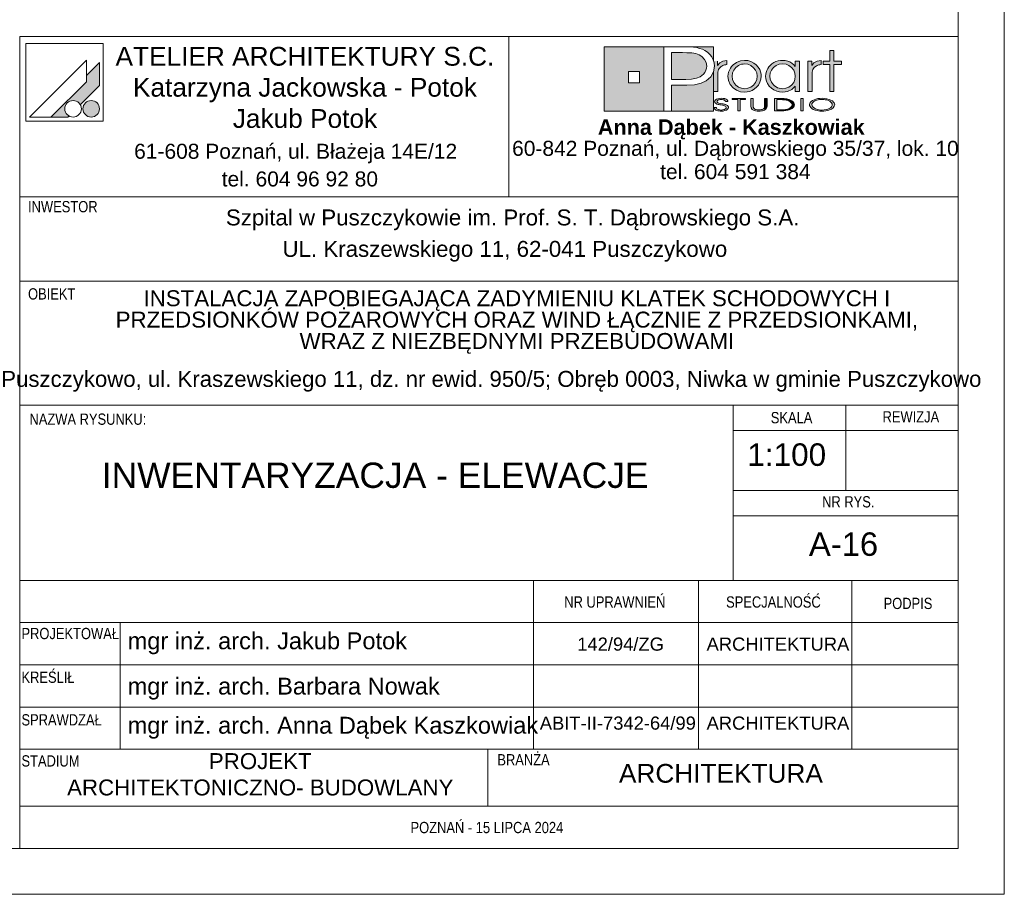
# Paper-space layout 'A-16 INWENTARYZACJA - ELEWACJE' of a CAD drawing. Header units: millimetres. Extents: x 0 to 1100, y 0 to 900.
# Tile 14 of 20: x 995 to 1100, y 0 to 93. Entities that reach past the tile are written whole.
import ezdxf

# ---------------------------------------------------------------- set-up
doc = ezdxf.new("R2010")
doc.units = ezdxf.units.MM
doc.header["$MEASUREMENT"] = 0
for name, color, linetype, lineweight, true_color in [('0_Nr_pióra__249', 7, 'Continuous', 5, 0x191919), ('A_Arkusz_Nr_pióra__19', 7, 'Continuous', 5, 0x191919), ('A_Arkusz_Nr_pióra__255', 7, 'Continuous', 15, 0x242424)]:
    doc.layers.add(name, color=color, linetype=linetype, lineweight=lineweight, true_color=true_color)
doc.layers.add('A_Arkusz_Nr_pióra__1', color=7, linetype='Continuous', lineweight=20)
doc.styles.add('STYL_AUTOMATYCZNY_1', font='arial.ttf')
doc.styles.add('STYL_AUTOMATYCZNY_2', font='ARIALN.TTF')
doc.styles.add('STYL_AUTOMATYCZNY_3', font='arial.ttf')

psp = doc.layouts.new('A-16 INWENTARYZACJA - ELEWACJE')

# ---------------------------------------------------------------- hatches: boundary and pattern name
at = {"layer": 'A_Arkusz_Nr_pióra__19', "linetype": 'Continuous', "lineweight": 0, "true_color": 0x131313}
h = psp.add_hatch(color=250, dxfattribs=at)
h.paths.add_polyline_path([(1057.36, 90.34), (1063.71, 90.34), (1063.71, 83.46), (1057.36, 83.46)])
h.paths.add_polyline_path([(1059.96, 87.69), (1061.15, 87.69), (1061.15, 86.49), (1059.96, 86.49)], flags=0)
for points in [[(1069.03, 90.34), (1069.02, 88.83), (1068.99, 88.95), (1068.83, 89.25), (1068.63, 89.52), (1068.39, 89.75), (1068.11, 89.94), (1067.83, 90.07), (1067.54, 90.17), (1067.23, 90.25), (1066.87, 90.3), (1066.07, 90.33), (1066.02, 90.34)], [(1066.17, 89.71), (1065.71, 89.72), (1064.53, 89.72), (1064.53, 86.86), (1066.06, 86.86), (1066.69, 86.89), (1067.19, 86.98), (1067.59, 87.13), (1067.79, 87.26), (1067.96, 87.42), (1068.11, 87.61), (1068.21, 87.83), (1068.28, 88.05), (1068.3, 88.28), (1068.24, 88.67), (1068.07, 89), (1067.78, 89.3), (1067.48, 89.48), (1067.12, 89.62), (1066.71, 89.69), (1066.5, 89.71)], [(1064.53, 83.46), (1069.03, 83.46), (1069.03, 87.7), (1068.73, 87.14), (1068.24, 86.71), (1067.69, 86.45), (1067.02, 86.29), (1066.24, 86.24), (1064.53, 86.24)]]:
    psp.add_hatch(color=250, dxfattribs=at).paths.add_polyline_path(points)
at = {"layer": 'A_Arkusz_Nr_pióra__19', "linetype": 'Continuous', "lineweight": 5, "true_color": 0x191919}
for points in [[(1081.85, 85.58), (1081.41, 85.58), (1081.41, 88.44), (1080.7, 88.44), (1080.7, 88.81), (1081.41, 88.81), (1081.41, 89.94), (1081.85, 89.94), (1081.85, 88.81), (1082.66, 88.81), (1082.66, 88.44), (1081.85, 88.44)], [(1003.6, 88.67), (1002.2, 87.26), (1002.2, 86.61), (998.43, 82.85), (1000.24, 82.85), (1000.35, 82.96), (1000.22, 83.05), (1000.11, 83.16), (1000.02, 83.29), (999.96, 83.43), (999.92, 83.58), (999.91, 83.73), (999.92, 83.88), (999.96, 84.03), (1000.02, 84.17), (1000.11, 84.3), (1000.22, 84.4), (1000.35, 84.49), (1000.49, 84.56), (1000.64, 84.6), (1000.79, 84.61), (1000.94, 84.6), (1001.09, 84.56), (1001.23, 84.49), (1001.36, 84.4), (1001.46, 84.3), (1001.56, 84.16), (1003.6, 86.21), (1003.6, 86.51)], [(1003.6, 86.21), (1003.6, 88.67), (1002.2, 87.26), (1002.2, 86.61), (998.43, 82.85), (1000.24, 82.85), (1000.35, 82.96, -1.314777), (1001.56, 84.16)], [(1069.46, 88.83), (1069.02, 88.83), (1069.02, 85.58), (1069.48, 85.58), (1069.49, 87.54, -0.145311), (1069.61, 87.99, -0.140329), (1070.1, 88.38), (1070.45, 88.45), (1070.45, 88.88), (1070.01, 88.81), (1069.68, 88.63), (1069.46, 88.34)], [(1070.56, 87.22), (1070.58, 87.43), (1070.63, 87.65), (1070.71, 87.86), (1070.82, 88.06), (1070.95, 88.25), (1071.11, 88.41), (1071.48, 88.67), (1071.88, 88.83), (1072.33, 88.89), (1072.35, 88.89), (1072.33, 88.52), (1072.17, 88.5), (1072, 88.47), (1071.83, 88.41), (1071.67, 88.34), (1071.53, 88.24), (1071.39, 88.13), (1071.17, 87.86), (1071.04, 87.55), (1071, 87.2), (1071.04, 86.84), (1071.18, 86.52), (1071.4, 86.24), (1071.68, 86.04), (1071.99, 85.91), (1072.17, 85.89), (1072.15, 85.52), (1071.88, 85.55), (1071.47, 85.71), (1071.11, 85.97), (1070.8, 86.33), (1070.62, 86.75)], [(1072.33, 88.52), (1072.68, 88.47), (1073, 88.33), (1073.29, 88.11), (1073.5, 87.85), (1073.62, 87.55), (1073.67, 87.21), (1073.64, 86.96), (1074.05, 86.8), (1074.07, 86.87), (1074.1, 87.2), (1074.08, 87.43), (1074.03, 87.67), (1073.93, 87.91), (1073.77, 88.17), (1073.56, 88.4), (1073.3, 88.6), (1073, 88.76), (1072.68, 88.85), (1072.35, 88.89)], [(1080.14, 88.38), (1080.05, 88.34), (1079.97, 88.29), (1079.87, 88.23), (1079.76, 88.12), (1079.67, 88.01), (1079.6, 87.9), (1079.56, 87.78), (1079.53, 87.63), (1079.52, 87.46), (1079.52, 85.58), (1079.07, 85.58), (1079.07, 88.81), (1079.5, 88.81), (1079.5, 88.34), (1079.72, 88.63), (1080.05, 88.81), (1080.49, 88.88), (1080.49, 88.45), (1080.36, 88.43), (1080.24, 88.41)], [(1072.86, 85.58), (1072.6, 85.52), (1072.33, 85.5), (1072.15, 85.52), (1072.17, 85.89), (1072.34, 85.87), (1072.69, 85.91), (1073, 86.04), (1073.28, 86.26), (1073.5, 86.53), (1073.62, 86.85), (1073.64, 86.96), (1074.05, 86.8), (1073.97, 86.56), (1073.8, 86.26), (1073.61, 86.03), (1073.38, 85.84), (1073.12, 85.68)], [(1002.36, 84.53), (1003.02, 82.9, -0.39153), (1001.92, 83.36, -0.418968)], [(1002.36, 84.53), (1003.02, 82.9, 0.455663), (1003.49, 84.15, 0.390402)], [(1069.33, 83.87), (1069.06, 83.87), (1069.08, 83.79), (1069.13, 83.71), (1069.2, 83.64), (1069.28, 83.59), (1069.36, 83.56), (1069.43, 83.54), (1069.48, 83.52), (1069.61, 83.49), (1069.74, 83.48), (1069.82, 83.49), (1069.9, 83.48), (1070.05, 83.49), (1070.24, 83.53), (1070.41, 83.6), (1070.52, 83.68), (1070.59, 83.77), (1070.62, 83.87), (1070.61, 83.92), (1070.58, 83.98), (1070.55, 84.03), (1070.49, 84.08), (1070.44, 84.12), (1070.35, 84.16), (1070.3, 84.18), (1070.2, 84.21), (1070.16, 84.22), (1070.15, 84.07), (1070.19, 84.05), (1070.29, 84), (1070.34, 83.93), (1070.36, 83.86), (1070.35, 83.8), (1070.31, 83.74), (1070.23, 83.68), (1070.17, 83.65), (1070.11, 83.64), (1070.02, 83.61), (1069.94, 83.6), (1069.87, 83.6), (1069.8, 83.6), (1069.71, 83.61), (1069.63, 83.62), (1069.56, 83.64), (1069.49, 83.67), (1069.45, 83.7), (1069.39, 83.74), (1069.35, 83.8)], [(1070.29, 84.49), (1070.55, 84.49), (1070.53, 84.59), (1070.47, 84.67), (1070.35, 84.75), (1070.21, 84.81), (1070.04, 84.84), (1069.85, 84.85), (1069.66, 84.84), (1069.49, 84.8), (1069.34, 84.74), (1069.23, 84.67), (1069.16, 84.59), (1069.14, 84.5), (1069.16, 84.4), (1069.22, 84.33), (1069.32, 84.26), (1069.4, 84.22), (1069.47, 84.2), (1069.53, 84.19), (1069.65, 84.16), (1069.76, 84.15), (1069.88, 84.13), (1069.99, 84.11), (1070.07, 84.09), (1070.15, 84.07), (1070.16, 84.22), (1070.04, 84.24), (1069.88, 84.26), (1069.69, 84.3), (1069.6, 84.32), (1069.52, 84.35), (1069.45, 84.39), (1069.41, 84.44), (1069.4, 84.5), (1069.42, 84.57), (1069.46, 84.62), (1069.54, 84.67), (1069.62, 84.7), (1069.72, 84.73), (1069.81, 84.73), (1069.9, 84.73), (1069.99, 84.72), (1070.07, 84.7), (1070.15, 84.67), (1070.22, 84.62), (1070.27, 84.56)], [(1071.85, 83.5), (1071.6, 83.5), (1071.6, 84.71), (1071.02, 84.71), (1071.02, 84.83), (1072.43, 84.83), (1072.43, 84.71), (1071.85, 84.71)], [(1074.45, 83.6), (1074.36, 83.56), (1074.25, 83.52), (1074.12, 83.5), (1073.99, 83.48), (1073.86, 83.48), (1073.67, 83.49), (1073.5, 83.52), (1073.34, 83.56), (1073.15, 83.67), (1073.03, 83.82), (1073, 84), (1073, 84.83), (1073.25, 84.83), (1073.25, 84), (1073.26, 83.9), (1073.31, 83.81), (1073.37, 83.74, 0.154269), (1073.86, 83.61, 0.149724), (1074.34, 83.73), (1074.41, 83.81)], [(1074.41, 83.81), (1074.45, 83.9), (1074.46, 84), (1074.46, 84.83), (1074.72, 84.83), (1074.72, 84), (1074.7, 83.86), (1074.63, 83.74), (1074.53, 83.65), (1074.45, 83.6)], [(1075.76, 83.62), (1076.04, 83.62), (1076.04, 83.5), (1075.51, 83.5), (1075.51, 84.83), (1076.04, 84.83), (1076.04, 84.71), (1075.76, 84.71)], [(1076.23, 84.83), (1076.55, 84.82), (1076.75, 84.79), (1076.75, 84.66), (1076.59, 84.68), (1076.38, 84.7), (1076.13, 84.71), (1076.04, 84.71), (1076.04, 84.83)], [(1077.07, 84.72), (1077.23, 84.65), (1077.36, 84.58), (1077.48, 84.49), (1077.57, 84.38), (1077.62, 84.27), (1077.64, 84.16), (1077.61, 84.02), (1077.53, 83.89), (1077.39, 83.77), (1077.25, 83.68), (1077.09, 83.62), (1076.92, 83.57), (1076.74, 83.53), (1076.74, 83.67), (1076.88, 83.7), (1077.07, 83.77), (1077.22, 83.87), (1077.31, 83.96), (1077.37, 84.06), (1077.39, 84.17), (1077.37, 84.28), (1077.3, 84.38), (1077.21, 84.47), (1077.08, 84.55), (1076.93, 84.61), (1076.75, 84.66), (1076.75, 84.79), (1076.83, 84.78)], [(1078.57, 83.5), (1078.32, 83.5), (1078.32, 84.83), (1078.57, 84.83)], [(1076.74, 83.53), (1076.72, 83.53), (1076.5, 83.51), (1076.25, 83.5), (1076.04, 83.5), (1076.04, 83.62), (1076.13, 83.62), (1076.28, 83.62), (1076.45, 83.63), (1076.53, 83.63), (1076.66, 83.65), (1076.74, 83.67)]]:
    psp.add_hatch(color=250, dxfattribs=at).paths.add_polyline_path(points)
h = psp.add_hatch(color=250, dxfattribs=at)
h.paths.add_polyline_path([(1077.73, 86.15), (1077.36, 85.79), (1076.91, 85.57), (1076.39, 85.5), (1076.06, 85.53), (1075.75, 85.61), (1075.44, 85.75), (1075.18, 85.92), (1074.96, 86.14), (1074.78, 86.41), (1074.66, 86.67), (1074.59, 86.93), (1074.57, 87.2), (1074.58, 87.41), (1074.63, 87.61), (1074.7, 87.82), (1074.79, 88.02), (1074.91, 88.19), (1075.05, 88.36), (1075.24, 88.52), (1075.44, 88.65), (1075.67, 88.76), (1075.91, 88.83), (1076.15, 88.87), (1076.4, 88.89), (1076.67, 88.87), (1076.92, 88.81), (1077.15, 88.72), (1077.37, 88.59), (1077.56, 88.43), (1077.73, 88.24), (1077.73, 88.51), (1077.73, 88.81), (1078.17, 88.81), (1078.17, 87.53), (1078.17, 85.58), (1077.73, 85.58), (1077.73, 85.83)])
h.paths.add_polyline_path([(1075.81, 88.38, 0.471077), (1075.22, 86.5, 0.494724), (1077.4, 86.34, 0.387258), (1077.36, 88.1, 0.314042)], flags=0)
h = psp.add_hatch(color=250, dxfattribs=at)
h.paths.add_polyline_path([(1080.59, 84.85, 0.130991), (1079.56, 84.6, 0.250658), (1079.25, 84.17, 0.250617), (1079.5, 83.77, 0.141351), (1080.59, 83.48, 0.117723), (1081.58, 83.7, 0.245905), (1081.93, 84.16, 0.237366), (1081.68, 84.56, 0.143887)])
h.paths.add_polyline_path([(1080.59, 84.73, 0.128597), (1079.81, 84.56), (1079.72, 84.5), (1079.65, 84.45), (1079.58, 84.37), (1079.54, 84.31), (1079.51, 84.24), (1079.5, 84.17), (1079.53, 84.03), (1079.62, 83.91), (1079.78, 83.79, 0.126974), (1080.59, 83.6, 0.113214), (1081.35, 83.76), (1081.49, 83.86), (1081.58, 83.93), (1081.63, 84.01), (1081.66, 84.08), (1081.67, 84.16), (1081.65, 84.26), (1081.6, 84.36), (1081.52, 84.45), (1081.39, 84.55, 0.11716)], flags=0)

# ---------------------------------------------------------------- linework, layer by layer
at = {"layer": '0_Nr_pióra__249', "color": 250, "linetype": 'Continuous', "lineweight": 5, "true_color": 0x191919}
for p, q in [((995.75, 90.68), (995.75, 82.41)), ((1004.01, 90.68), (995.75, 90.68)), ((1004.01, 90.68), (1004.01, 82.41)), ((1057.36, 90.34), (1069.03, 90.34)), ((1057.36, 83.46), (1057.36, 90.34)), ((1063.71, 83.46), (1063.71, 90.34)), ((1063.71, 90.34), (1065.99, 90.34)), ((1065.99, 90.34), (1066.46, 90.33)), ((1066.46, 90.33), (1066.87, 90.3)), ((1066.87, 90.3), (1067.23, 90.25)), ((1067.23, 90.25), (1067.54, 90.17)), ((1069.03, 90.34), (1069.02, 88.81)), ((1064.53, 89.72), (1064.53, 86.86)), ((1065.71, 89.72), (1064.53, 89.72)), ((1066.17, 89.71), (1065.71, 89.72)), ((1066.5, 89.71), (1066.17, 89.71)), ((1066.71, 89.69), (1066.5, 89.71)), ((1067.12, 89.62), (1066.71, 89.69)), ((1067.48, 89.48), (1067.12, 89.62)), ((1067.79, 89.29), (1067.48, 89.48)), ((1067.54, 90.17), (1067.83, 90.07)), ((1068.07, 89), (1067.79, 89.29)), ((1067.83, 90.07), (1068.11, 89.94)), ((1068.11, 89.94), (1068.39, 89.75)), ((1068.39, 89.75), (1068.63, 89.52)), ((1068.63, 89.52), (1068.83, 89.25)), ((1068.83, 89.25), (1068.99, 88.95)), ((1081.41, 88.81), (1081.41, 89.94)), ((1081.41, 89.94), (1081.85, 89.94)), ((1081.85, 89.94), (1081.85, 88.81)), ((1002.2, 88.91), (996.13, 82.85)), ((1002.2, 88.91), (1002.2, 86.61)), ((1003.6, 88.67), (1002.2, 87.26)), ((1003.6, 88.67), (1003.6, 86.51)), ((1068.24, 88.67), (1068.07, 89)), ((1068.3, 88.28), (1068.24, 88.67)), ((1068.28, 88.05), (1068.3, 88.28)), ((1068.99, 88.95), (1069.08, 88.62)), ((1069.12, 88.27), (1069.02, 87.66)), ((1069.08, 88.62), (1069.12, 88.27)), ((1069.46, 88.81), (1069.46, 88.34)), ((1069.46, 88.34), (1069.68, 88.63)), ((1069.72, 88.12), (1069.63, 88.01)), ((1069.68, 88.63), (1070.01, 88.81)), ((1069.83, 88.23), (1069.72, 88.12)), ((1069.92, 88.29), (1069.83, 88.23)), ((1070.01, 88.34), (1069.92, 88.29)), ((1070.01, 88.81), (1070.45, 88.88)), ((1070.1, 88.38), (1070.01, 88.34)), ((1070.2, 88.41), (1070.1, 88.38)), ((1070.32, 88.43), (1070.2, 88.41)), ((1070.45, 88.45), (1070.32, 88.43)), ((1070.45, 88.88), (1070.45, 88.45)), ((1070.82, 88.06), (1070.95, 88.25)), ((1070.95, 88.25), (1071.11, 88.41)), ((1071.11, 88.41), (1071.48, 88.67)), ((1071.39, 88.13), (1071.17, 87.86)), ((1071.53, 88.24), (1071.39, 88.13)), ((1071.48, 88.67), (1071.88, 88.83)), ((1071.67, 88.34), (1071.53, 88.24)), ((1071.83, 88.41), (1071.67, 88.34)), ((1072, 88.47), (1071.83, 88.41)), ((1071.88, 88.83), (1072.33, 88.89)), ((1072.17, 88.5), (1072, 88.47)), ((1072.34, 88.52), (1072.17, 88.5)), ((1072.33, 88.89), (1072.67, 88.86)), ((1072.68, 88.47), (1072.34, 88.52)), ((1072.67, 88.86), (1073, 88.76)), ((1073, 88.33), (1072.68, 88.47)), ((1073, 88.76), (1073.3, 88.6)), ((1073.29, 88.11), (1073, 88.33)), ((1073.3, 88.6), (1073.56, 88.4)), ((1073.56, 88.4), (1073.77, 88.17)), ((1073.77, 88.17), (1073.94, 87.9)), ((1074.79, 88.02), (1074.91, 88.19)), ((1074.91, 88.19), (1075.05, 88.36)), ((1075.05, 88.36), (1075.24, 88.52)), ((1075.41, 88.12), (1075.19, 87.85)), ((1075.24, 88.52), (1075.44, 88.65)), ((1075.71, 88.34), (1075.41, 88.12)), ((1075.44, 88.65), (1075.67, 88.76)), ((1075.67, 88.76), (1075.91, 88.83)), ((1076.03, 88.47), (1075.71, 88.34)), ((1075.91, 88.83), (1076.15, 88.87)), ((1076.39, 88.52), (1076.03, 88.47)), ((1076.15, 88.87), (1076.4, 88.89)), ((1076.75, 88.47), (1076.39, 88.52)), ((1076.4, 88.89), (1076.67, 88.87)), ((1076.67, 88.87), (1076.92, 88.81)), ((1077.06, 88.34), (1076.75, 88.47)), ((1076.92, 88.81), (1077.15, 88.72)), ((1077.34, 88.12), (1077.06, 88.34)), ((1077.15, 88.72), (1077.37, 88.59)), ((1077.56, 87.85), (1077.34, 88.12)), ((1077.37, 88.59), (1077.56, 88.43)), ((1077.56, 88.43), (1077.73, 88.24)), ((1077.73, 88.24), (1077.73, 88.81)), ((1077.73, 88.81), (1078.17, 88.81)), ((1078.17, 88.81), (1078.17, 85.58)), ((1079.07, 85.58), (1079.07, 88.81)), ((1079.07, 88.81), (1079.5, 88.81)), ((1079.5, 88.81), (1079.5, 88.34)), ((1079.5, 88.34), (1079.72, 88.63)), ((1079.76, 88.12), (1079.67, 88.01)), ((1079.72, 88.63), (1080.05, 88.81)), ((1079.87, 88.23), (1079.76, 88.12)), ((1079.97, 88.29), (1079.87, 88.23)), ((1080.05, 88.34), (1079.97, 88.29)), ((1080.05, 88.81), (1080.49, 88.88)), ((1080.14, 88.38), (1080.05, 88.34)), ((1080.24, 88.41), (1080.14, 88.38)), ((1080.36, 88.43), (1080.24, 88.41)), ((1080.49, 88.45), (1080.36, 88.43)), ((1080.49, 88.88), (1080.49, 88.45)), ((1080.7, 88.44), (1080.7, 88.81)), ((1080.7, 88.81), (1081.41, 88.81)), ((1081.41, 88.44), (1080.7, 88.44)), ((1081.41, 85.58), (1081.41, 88.44)), ((1081.85, 88.81), (1082.66, 88.81)), ((1082.66, 88.44), (1081.85, 88.44)), ((1081.85, 88.44), (1081.85, 85.58)), ((1082.66, 88.81), (1082.66, 88.44)), ((1059.96, 87.69), (1061.15, 87.69)), ((1059.96, 87.69), (1061.15, 87.69)), ((1059.96, 86.49), (1059.96, 87.69)), ((1061.15, 87.69), (1061.15, 86.49)), ((1061.15, 87.69), (1061.15, 86.49)), ((1067.19, 86.98), (1067.59, 87.13)), ((1067.59, 87.13), (1067.79, 87.26)), ((1067.79, 87.26), (1067.96, 87.42)), ((1067.96, 87.42), (1068.11, 87.61)), ((1068.11, 87.61), (1068.21, 87.83)), ((1068.21, 87.83), (1068.28, 88.05)), ((1068.73, 87.14), (1068.24, 86.71)), ((1069.02, 87.66), (1068.73, 87.14)), ((1069.03, 87.67), (1069.03, 83.46)), ((1069.49, 87.63), (1069.48, 87.46)), ((1069.48, 87.46), (1069.48, 85.58)), ((1069.52, 87.78), (1069.49, 87.63)), ((1069.56, 87.9), (1069.52, 87.78)), ((1069.63, 88.01), (1069.56, 87.9)), ((1070.56, 87.22), (1070.58, 87.43)), ((1070.62, 86.75), (1070.56, 87.22)), ((1070.58, 87.43), (1070.63, 87.65)), ((1070.63, 87.65), (1070.71, 87.86)), ((1070.71, 87.86), (1070.82, 88.06)), ((1071.04, 87.55), (1071, 87.2)), ((1071, 87.2), (1071.04, 86.84)), ((1071.17, 87.86), (1071.04, 87.55)), ((1073.5, 87.85), (1073.29, 88.11)), ((1073.62, 87.55), (1073.5, 87.85)), ((1073.67, 87.21), (1073.62, 87.55)), ((1073.62, 86.85), (1073.67, 87.21)), ((1073.94, 87.9), (1074.03, 87.67)), ((1074.03, 87.67), (1074.08, 87.43)), ((1074.1, 87.2), (1074.07, 86.87)), ((1074.08, 87.43), (1074.1, 87.2)), ((1074.57, 87.2), (1074.58, 87.41)), ((1074.59, 86.93), (1074.57, 87.2)), ((1074.58, 87.41), (1074.63, 87.61)), ((1074.63, 87.61), (1074.7, 87.82)), ((1074.7, 87.82), (1074.79, 88.02)), ((1075.05, 87.55), (1075.01, 87.22)), ((1075.01, 87.22), (1075.05, 86.87)), ((1075.19, 87.85), (1075.05, 87.55)), ((1077.69, 87.54), (1077.56, 87.85)), ((1077.73, 87.19), (1077.69, 87.54)), ((1077.69, 86.85), (1077.73, 87.19)), ((1079.53, 87.63), (1079.52, 87.46)), ((1079.52, 87.46), (1079.52, 85.58)), ((1079.56, 87.78), (1079.53, 87.63)), ((1079.6, 87.9), (1079.56, 87.78)), ((1079.67, 88.01), (1079.6, 87.9)), ((1002.2, 86.61), (998.43, 82.85)), ((1003.6, 86.21), (1001.56, 84.16)), ((1003.6, 86.51), (1003.6, 86.21)), ((1061.15, 86.49), (1059.96, 86.49)), ((1064.53, 86.86), (1066.06, 86.86)), ((1064.53, 86.24), (1064.53, 83.46)), ((1066.19, 86.24), (1064.53, 86.24)), ((1066.06, 86.86), (1066.69, 86.89)), ((1067, 86.29), (1066.19, 86.24)), ((1066.69, 86.89), (1067.19, 86.98)), ((1067.69, 86.45), (1067, 86.29)), ((1068.24, 86.71), (1067.69, 86.45)), ((1070.8, 86.33), (1070.62, 86.75)), ((1071.11, 85.97), (1070.8, 86.33)), ((1071.04, 86.84), (1071.18, 86.52)), ((1071.18, 86.52), (1071.4, 86.24)), ((1071.4, 86.24), (1071.68, 86.04)), ((1071.68, 86.04), (1071.99, 85.91)), ((1072.69, 85.91), (1073, 86.04)), ((1073, 86.04), (1073.28, 86.26)), ((1073.28, 86.26), (1073.5, 86.53)), ((1073.61, 86.03), (1073.38, 85.84)), ((1073.5, 86.53), (1073.62, 86.85)), ((1073.8, 86.26), (1073.61, 86.03)), ((1073.97, 86.56), (1073.8, 86.26)), ((1074.07, 86.87), (1073.97, 86.56)), ((1074.66, 86.67), (1074.59, 86.93)), ((1074.78, 86.41), (1074.66, 86.67)), ((1074.96, 86.14), (1074.78, 86.41)), ((1075.18, 85.92), (1074.96, 86.14)), ((1075.05, 86.87), (1075.18, 86.55)), ((1075.18, 86.55), (1075.4, 86.28)), ((1075.4, 86.28), (1075.53, 86.16)), ((1075.53, 86.16), (1075.68, 86.06)), ((1075.68, 86.06), (1075.85, 85.98)), ((1076.74, 85.91), (1077.06, 86.05)), ((1077.06, 86.05), (1077.34, 86.26)), ((1077.34, 86.26), (1077.56, 86.54)), ((1077.73, 86.15), (1077.36, 85.79)), ((1077.56, 86.54), (1077.69, 86.85)), ((1077.73, 85.58), (1077.73, 86.15)), ((1069.48, 85.58), (1069.02, 85.58)), ((1071.47, 85.71), (1071.11, 85.97)), ((1071.88, 85.55), (1071.47, 85.71)), ((1072.33, 85.5), (1071.88, 85.55)), ((1071.99, 85.91), (1072.34, 85.87)), ((1072.6, 85.52), (1072.33, 85.5)), ((1072.34, 85.87), (1072.69, 85.91)), ((1072.86, 85.58), (1072.6, 85.52)), ((1073.12, 85.68), (1072.86, 85.58)), ((1073.38, 85.84), (1073.12, 85.68)), ((1075.44, 85.75), (1075.18, 85.92)), ((1075.75, 85.61), (1075.44, 85.75)), ((1076.06, 85.53), (1075.75, 85.61)), ((1075.85, 85.98), (1076.03, 85.92)), ((1076.03, 85.92), (1076.21, 85.88)), ((1076.39, 85.5), (1076.06, 85.53)), ((1076.21, 85.88), (1076.39, 85.87)), ((1076.39, 85.87), (1076.74, 85.91)), ((1076.91, 85.57), (1076.39, 85.5)), ((1077.36, 85.79), (1076.91, 85.57)), ((1078.17, 85.58), (1077.73, 85.58)), ((1079.52, 85.58), (1079.07, 85.58)), ((1081.85, 85.58), (1081.41, 85.58)), ((1069.14, 84.5), (1069.16, 84.59)), ((1069.16, 84.4), (1069.14, 84.5)), ((1069.16, 84.59), (1069.23, 84.67)), ((1069.22, 84.33), (1069.16, 84.4)), ((1069.32, 84.26), (1069.22, 84.33)), ((1069.23, 84.67), (1069.34, 84.74)), ((1069.37, 84.23), (1069.32, 84.26)), ((1069.34, 84.74), (1069.49, 84.8)), ((1069.43, 84.21), (1069.37, 84.23)), ((1069.41, 84.56), (1069.4, 84.5)), ((1069.4, 84.5), (1069.41, 84.44)), ((1069.46, 84.62), (1069.41, 84.56)), ((1069.41, 84.44), (1069.45, 84.39)), ((1069.5, 84.19), (1069.43, 84.21)), ((1069.45, 84.39), (1069.52, 84.35)), ((1069.54, 84.67), (1069.46, 84.62)), ((1069.49, 84.8), (1069.66, 84.84)), ((1069.58, 84.18), (1069.5, 84.19)), ((1069.52, 84.35), (1069.6, 84.32)), ((1069.62, 84.7), (1069.54, 84.67)), ((1069.68, 84.16), (1069.58, 84.18)), ((1069.6, 84.32), (1069.73, 84.29)), ((1069.72, 84.73), (1069.62, 84.7)), ((1069.66, 84.84), (1069.85, 84.85)), ((1069.8, 84.14), (1069.68, 84.16)), ((1069.83, 84.73), (1069.72, 84.73)), ((1069.73, 84.29), (1069.89, 84.26)), ((1069.96, 84.12), (1069.8, 84.14)), ((1069.95, 84.72), (1069.83, 84.73)), ((1069.85, 84.85), (1070.04, 84.84)), ((1069.89, 84.26), (1070.03, 84.24)), ((1070.06, 84.7), (1069.95, 84.72)), ((1070.09, 84.09), (1069.96, 84.12)), ((1070.03, 84.24), (1070.13, 84.22)), ((1070.04, 84.84), (1070.21, 84.81)), ((1070.15, 84.67), (1070.06, 84.7)), ((1070.19, 84.05), (1070.09, 84.09)), ((1070.13, 84.22), (1070.2, 84.21)), ((1070.22, 84.62), (1070.15, 84.67)), ((1070.29, 84), (1070.19, 84.05)), ((1070.2, 84.21), (1070.25, 84.2)), ((1070.21, 84.81), (1070.35, 84.75)), ((1070.27, 84.56), (1070.22, 84.62)), ((1070.25, 84.2), (1070.31, 84.18)), ((1070.29, 84.49), (1070.27, 84.56)), ((1070.55, 84.49), (1070.29, 84.49)), ((1070.34, 83.93), (1070.29, 84)), ((1070.31, 84.18), (1070.36, 84.16)), ((1070.36, 83.86), (1070.34, 83.93)), ((1070.35, 84.75), (1070.47, 84.67)), ((1070.36, 84.16), (1070.44, 84.12)), ((1070.44, 84.12), (1070.5, 84.08)), ((1070.47, 84.67), (1070.53, 84.59)), ((1070.5, 84.08), (1070.55, 84.03)), ((1070.53, 84.59), (1070.55, 84.49)), ((1070.55, 84.03), (1070.59, 83.98)), ((1070.59, 83.98), (1070.61, 83.92)), ((1070.61, 83.92), (1070.62, 83.87)), ((1071.02, 84.71), (1071.02, 84.83)), ((1071.02, 84.83), (1072.43, 84.83)), ((1071.6, 84.71), (1071.02, 84.71)), ((1071.6, 83.5), (1071.6, 84.71)), ((1072.43, 84.71), (1071.85, 84.71)), ((1071.85, 84.71), (1071.85, 83.5)), ((1072.43, 84.83), (1072.43, 84.71)), ((1073, 84.83), (1073.25, 84.83)), ((1073, 84), (1073, 84.83)), ((1073.03, 83.82), (1073, 84)), ((1073.25, 84.83), (1073.25, 84)), ((1073.25, 84), (1073.26, 83.9)), ((1074.45, 83.9), (1074.46, 84)), ((1074.46, 84), (1074.46, 84.83)), ((1074.46, 84.83), (1074.72, 84.83)), ((1074.72, 84), (1074.7, 83.86)), ((1074.72, 84.83), (1074.72, 84)), ((1075.51, 83.5), (1075.51, 84.83)), ((1075.51, 84.83), (1076.04, 84.83)), ((1075.51, 83.5), (1075.51, 84.83)), ((1075.51, 84.83), (1076.23, 84.83)), ((1076.04, 84.71), (1075.76, 84.71)), ((1075.76, 84.71), (1075.76, 83.62)), ((1076.13, 84.71), (1075.76, 84.71)), ((1075.76, 84.71), (1075.76, 83.62)), ((1076.04, 84.83), (1076.04, 84.71)), ((1076.38, 84.7), (1076.13, 84.71)), ((1076.23, 84.83), (1076.55, 84.82)), ((1076.59, 84.68), (1076.38, 84.7)), ((1076.55, 84.82), (1076.83, 84.78)), ((1076.77, 84.65), (1076.59, 84.68)), ((1076.93, 84.61), (1076.77, 84.65)), ((1076.83, 84.78), (1077.07, 84.72)), ((1077.07, 84.55), (1076.93, 84.61)), ((1077.07, 84.72), (1077.23, 84.65)), ((1077.2, 84.48), (1077.07, 84.55)), ((1077.3, 84.38), (1077.2, 84.48)), ((1077.22, 83.87), (1077.31, 83.96)), ((1077.23, 84.65), (1077.36, 84.58)), ((1077.37, 84.28), (1077.3, 84.38)), ((1077.31, 83.96), (1077.37, 84.06)), ((1077.36, 84.58), (1077.48, 84.49)), ((1077.39, 84.17), (1077.37, 84.28)), ((1077.37, 84.06), (1077.39, 84.17)), ((1077.48, 84.49), (1077.57, 84.38)), ((1077.61, 84.02), (1077.53, 83.89)), ((1077.57, 84.38), (1077.62, 84.27)), ((1077.64, 84.16), (1077.61, 84.02)), ((1077.62, 84.27), (1077.64, 84.16)), ((1078.32, 83.5), (1078.32, 84.83)), ((1078.32, 84.83), (1078.57, 84.83)), ((1078.32, 83.5), (1078.32, 84.83)), ((1078.32, 84.83), (1078.57, 84.83)), ((1078.57, 84.83), (1078.57, 83.5)), ((1078.57, 84.83), (1078.57, 83.5)), ((1079.25, 84.17), (1079.27, 84.28)), ((1079.26, 84.07), (1079.25, 84.17)), ((1079.31, 83.97), (1079.26, 84.07)), ((1079.27, 84.28), (1079.33, 84.39)), ((1079.38, 83.87), (1079.31, 83.97)), ((1079.33, 84.39), (1079.42, 84.5)), ((1079.42, 84.5), (1079.56, 84.6)), ((1079.51, 84.24), (1079.5, 84.17)), ((1079.5, 84.17), (1079.53, 84.03)), ((1079.54, 84.31), (1079.51, 84.24)), ((1079.53, 84.03), (1079.62, 83.91)), ((1079.58, 84.37), (1079.54, 84.31)), ((1079.56, 84.6), (1079.73, 84.69)), ((1079.64, 84.44), (1079.58, 84.37)), ((1079.72, 84.5), (1079.64, 84.44)), ((1079.81, 84.56), (1079.72, 84.5)), ((1079.73, 84.69), (1079.93, 84.76)), ((1080.04, 84.66), (1079.81, 84.56)), ((1079.93, 84.76), (1080.14, 84.81)), ((1080.3, 84.71), (1080.04, 84.66)), ((1080.14, 84.81), (1080.35, 84.84)), ((1080.59, 84.73), (1080.3, 84.71)), ((1080.35, 84.84), (1080.59, 84.85)), ((1080.59, 84.85), (1080.85, 84.84)), ((1080.76, 84.72), (1080.59, 84.73)), ((1080.93, 84.7), (1080.76, 84.72)), ((1080.85, 84.84), (1081.1, 84.8)), ((1081.09, 84.67), (1080.93, 84.7)), ((1081.26, 84.61), (1081.09, 84.67)), ((1081.1, 84.8), (1081.34, 84.73)), ((1081.4, 84.54), (1081.26, 84.61)), ((1081.34, 84.73), (1081.53, 84.65)), ((1081.52, 84.45), (1081.4, 84.54)), ((1081.48, 83.84), (1081.58, 83.93)), ((1081.6, 84.36), (1081.52, 84.45)), ((1081.53, 84.65), (1081.68, 84.56)), ((1081.58, 83.93), (1081.63, 84.01)), ((1081.65, 84.26), (1081.6, 84.36)), ((1081.63, 84.01), (1081.66, 84.08)), ((1081.67, 84.16), (1081.65, 84.26)), ((1081.66, 84.08), (1081.67, 84.16)), ((1081.68, 84.56), (1081.8, 84.45)), ((1081.89, 84), (1081.77, 83.84)), ((1081.8, 84.45), (1081.87, 84.36)), ((1081.87, 84.36), (1081.91, 84.26)), ((1081.93, 84.16), (1081.89, 84)), ((1081.91, 84.26), (1081.93, 84.16)), ((1000.35, 82.96), (1000.24, 82.85)), ((1069.03, 83.46), (1057.36, 83.46)), ((1064.53, 83.46), (1063.71, 83.46)), ((1069.08, 83.79), (1069.06, 83.87)), ((1069.06, 83.87), (1069.33, 83.87)), ((1069.13, 83.71), (1069.08, 83.79)), ((1069.2, 83.64), (1069.13, 83.71)), ((1069.28, 83.59), (1069.2, 83.64)), ((1069.37, 83.55), (1069.28, 83.59)), ((1069.33, 83.87), (1069.35, 83.8)), ((1069.35, 83.8), (1069.39, 83.74)), ((1069.48, 83.52), (1069.37, 83.55)), ((1069.39, 83.74), (1069.45, 83.7)), ((1069.45, 83.7), (1069.5, 83.67)), ((1069.59, 83.5), (1069.48, 83.52)), ((1069.5, 83.67), (1069.56, 83.64)), ((1069.56, 83.64), (1069.63, 83.62)), ((1069.72, 83.48), (1069.59, 83.5)), ((1069.63, 83.62), (1069.7, 83.61)), ((1069.7, 83.61), (1069.77, 83.6)), ((1069.84, 83.48), (1069.72, 83.48)), ((1069.77, 83.6), (1069.85, 83.6)), ((1070.05, 83.49), (1069.84, 83.48)), ((1069.85, 83.6), (1069.92, 83.6)), ((1069.92, 83.6), (1069.98, 83.61)), ((1069.98, 83.61), (1070.05, 83.62)), ((1070.05, 83.62), (1070.12, 83.64)), ((1070.24, 83.53), (1070.05, 83.49)), ((1070.12, 83.64), (1070.18, 83.66)), ((1070.18, 83.66), (1070.23, 83.68)), ((1070.23, 83.68), (1070.3, 83.74)), ((1070.41, 83.6), (1070.24, 83.53)), ((1070.3, 83.74), (1070.35, 83.8)), ((1070.35, 83.8), (1070.36, 83.86)), ((1070.52, 83.68), (1070.41, 83.6)), ((1070.59, 83.77), (1070.52, 83.68)), ((1070.62, 83.87), (1070.59, 83.77)), ((1071.85, 83.5), (1071.6, 83.5)), ((1073.15, 83.67), (1073.03, 83.82)), ((1073.34, 83.56), (1073.15, 83.67)), ((1073.26, 83.9), (1073.31, 83.81)), ((1073.31, 83.81), (1073.38, 83.73)), ((1073.5, 83.52), (1073.34, 83.56)), ((1073.38, 83.73), (1073.43, 83.7)), ((1073.43, 83.7), (1073.5, 83.67)), ((1073.5, 83.67), (1073.58, 83.64)), ((1073.67, 83.49), (1073.5, 83.52)), ((1073.58, 83.64), (1073.67, 83.62)), ((1073.67, 83.62), (1073.76, 83.61)), ((1073.86, 83.48), (1073.67, 83.49)), ((1073.76, 83.61), (1073.86, 83.61)), ((1073.86, 83.61), (1073.95, 83.61)), ((1073.99, 83.48), (1073.86, 83.48)), ((1073.95, 83.61), (1074.04, 83.62)), ((1074.12, 83.5), (1073.99, 83.48)), ((1074.04, 83.62), (1074.13, 83.64)), ((1074.25, 83.52), (1074.12, 83.5)), ((1074.13, 83.64), (1074.21, 83.67)), ((1074.21, 83.67), (1074.28, 83.7)), ((1074.36, 83.56), (1074.25, 83.52)), ((1074.28, 83.7), (1074.34, 83.73)), ((1074.34, 83.73), (1074.41, 83.81)), ((1074.45, 83.6), (1074.36, 83.56)), ((1074.41, 83.81), (1074.45, 83.9)), ((1074.53, 83.65), (1074.45, 83.6)), ((1074.63, 83.74), (1074.53, 83.65)), ((1074.7, 83.86), (1074.63, 83.74)), ((1076.04, 83.5), (1075.51, 83.5)), ((1076.25, 83.5), (1075.51, 83.5)), ((1075.76, 83.62), (1076.04, 83.62)), ((1075.76, 83.62), (1076.13, 83.62)), ((1076.04, 83.62), (1076.04, 83.5)), ((1076.13, 83.62), (1076.35, 83.62)), ((1076.5, 83.51), (1076.25, 83.5)), ((1076.35, 83.62), (1076.53, 83.63)), ((1076.72, 83.53), (1076.5, 83.51)), ((1076.53, 83.63), (1076.68, 83.65)), ((1076.68, 83.65), (1076.89, 83.7)), ((1076.92, 83.57), (1076.72, 83.53)), ((1076.89, 83.7), (1077.07, 83.77)), ((1077.09, 83.62), (1076.92, 83.57)), ((1077.07, 83.77), (1077.22, 83.87)), ((1077.25, 83.68), (1077.09, 83.62)), ((1077.39, 83.77), (1077.25, 83.68)), ((1077.53, 83.89), (1077.39, 83.77)), ((1078.57, 83.5), (1078.32, 83.5)), ((1078.57, 83.5), (1078.32, 83.5)), ((1079.5, 83.77), (1079.38, 83.87)), ((1079.65, 83.67), (1079.5, 83.77)), ((1079.62, 83.91), (1079.77, 83.79)), ((1079.84, 83.6), (1079.65, 83.67)), ((1079.77, 83.79), (1079.88, 83.74)), ((1080.07, 83.53), (1079.84, 83.6)), ((1079.88, 83.74), (1080, 83.69)), ((1080, 83.69), (1080.13, 83.65)), ((1080.33, 83.49), (1080.07, 83.53)), ((1080.13, 83.65), (1080.28, 83.62)), ((1080.28, 83.62), (1080.43, 83.6)), ((1080.59, 83.48), (1080.33, 83.49)), ((1080.43, 83.6), (1080.59, 83.6)), ((1080.59, 83.6), (1080.81, 83.61)), ((1080.78, 83.48), (1080.59, 83.48)), ((1080.97, 83.51), (1080.78, 83.48)), ((1080.81, 83.61), (1081.01, 83.64)), ((1081.15, 83.54), (1080.97, 83.51)), ((1081.01, 83.64), (1081.2, 83.7)), ((1081.31, 83.59), (1081.15, 83.54)), ((1081.2, 83.7), (1081.35, 83.76)), ((1081.45, 83.64), (1081.31, 83.59)), ((1081.35, 83.76), (1081.48, 83.84)), ((1081.58, 83.7), (1081.45, 83.64)), ((1081.77, 83.84), (1081.58, 83.7)), ((995.75, 82.41), (1004.01, 82.41)), ((996.13, 82.85), (1000.24, 82.85))]:
    psp.add_line(p, q, dxfattribs=at)
for centre, start, end in [((1000.79, 83.73), 0, 180), ((1002.72, 83.73), 0, 180), ((1000.79, 83.73), 180, 0), ((1002.72, 83.73), 180, 0)]:
    psp.add_arc(centre, 0.882, start, end, dxfattribs=at)
at = {"layer": 'A_Arkusz_Nr_pióra__1', "color": 7, "linetype": 'Continuous', "lineweight": 20}
for p, q in [((1095.1, 895.1), (1095.1, 4.9)), ((1095.1, 4.9), (29.9, 4.9))]:
    psp.add_line(p, q, dxfattribs=at)
at = {"layer": 'A_Arkusz_Nr_pióra__1', "color": 7, "linetype": 'Continuous', "lineweight": 20, "flags": 128}
psp.add_lwpolyline([(0, 900), (1100, 900), (1100, 0), (0, 0)], close=True, dxfattribs=at)
at = {"layer": 'A_Arkusz_Nr_pióra__255', "color": 250, "linetype": 'Continuous', "lineweight": 15, "true_color": 0x242424}
for p, q in [((995.1, 91.43), (1095.1, 91.43)), ((995.1, 91.43), (995.1, 74.35)), ((1047.22, 91.43), (1047.22, 74.35)), ((995.1, 74.35), (1095.1, 74.35)), ((995.1, 74.35), (995.1, 4.9)), ((1095.1, 74.35), (995.1, 74.35)), ((995.1, 65.35), (1095.1, 65.35)), ((995.1, 52.15), (1095.1, 52.15)), ((1071.1, 33.46), (1071.1, 52.15)), ((1083.1, 43.06), (1083.1, 52.15)), ((1071.1, 49.43), (1095.1, 49.43)), ((1071.1, 43.06), (1095.1, 43.06)), ((1071.1, 40.34), (1095.1, 40.34)), ((995.1, 33.46), (1095.1, 33.46)), ((1049.85, 15.46), (1049.85, 33.46)), ((1067.43, 15.46), (1067.43, 33.46)), ((1083.75, 15.46), (1083.75, 33.46)), ((995.1, 28.96), (1095.1, 28.96)), ((1005.8, 15.46), (1005.8, 28.96)), ((995.1, 24.46), (1095.1, 24.46)), ((995.1, 19.96), (1095.1, 19.96)), ((1005.8, 19.96), (1095.1, 19.96)), ((995.1, 15.46), (1094.96, 15.46)), ((1009.1, 15.46), (1095.1, 15.46)), ((1044.96, 15.46), (1044.96, 9.4)), ((995.1, 9.4), (1095.1, 9.4)), ((995.1, 9.4), (1095.1, 9.4))]:
    psp.add_line(p, q, dxfattribs=at)

# ---------------------------------------------------------------- texts
at = {"layer": 'A_Arkusz_Nr_pióra__19', "color": 250, "linetype": 'Continuous', "lineweight": 5, "true_color": 0x191919, "attachment_point": 5}
for s, insert, char_height, style in [('\\A1;{\\pqc;\\fArial|b0|i0|c238|p0;\\W1.000000;ATELIER ARCHITEKTURY S.C.}', (1025.49, 89.31), 1.9999, 'STYL_AUTOMATYCZNY_1'), ('\\A1;{\\pqc;\\fArial|b0|i0|c238|p0;\\W1.000000;Katarzyna Jackowska - Potok}', (1025.49, 85.72), 1.9999, 'STYL_AUTOMATYCZNY_1'), ('\\A1;{\\pqc;\\fArial|b0|i0|c238|p0;\\W1.000000;Jakub Potok}', (1025.49, 82.68), 1.9999, 'STYL_AUTOMATYCZNY_1'), ('\\A1;{\\pqc;\\fArial|b1|i0|c238|p0;\\W1.000000;Anna Dąbek - Kaszkowiak}', (1070.91, 81.53), 1.6499, 'STYL_AUTOMATYCZNY_3'), ('\\A1;{\\pqc;\\fArial|b0|i0|c238|p0;\\W1.000000;61-608 Poznań, ul. Błażeja 14E/12}', (1024.5, 78.96), 1.5999, 'STYL_AUTOMATYCZNY_1'), ('\\A1;{\\pqc;\\fArial|b0|i0|c238|p0;\\W1.000000;tel. 604 96 92 80}', (1024.95, 76.24), 1.5999, 'STYL_AUTOMATYCZNY_1')]:
    psp.add_mtext(s, dxfattribs=dict(at, insert=insert, char_height=char_height, style=style))
at = {"layer": 'A_Arkusz_Nr_pióra__19', "color": 250, "linetype": 'Continuous', "lineweight": 5, "true_color": 0x191919, "insert": (1071.35, 78.26), "char_height": 1.59993, "attachment_point": 5, "line_spacing_factor": 0.931904, "style": 'STYL_AUTOMATYCZNY_1'}
psp.add_mtext('\\A1;{\\pqc;\\fArial|b0|i0|c238|p0;\\W1.000000;6\\fArial|b0|i0|c238|p0;\\W1.000000;0\\fArial|b0|i0|c238|p0;\\W1.000000;-\\fArial|b0|i0|c238|p0;\\W1.000000;842\\fArial|b0|i0|c238|p0;\\W1.000000; Poznań, ul. Dąbrowskiego \\fArial|b0|i0|c238|p0;\\W1.000000;35/37, lok. 10\\P\\pqc;\\fArial|b0|i0|c238|p0;\\W1.000000;tel. 604 591 384}', dxfattribs=at)
at = {"layer": 'A_Arkusz_Nr_pióra__255', "color": 250, "linetype": 'Continuous', "lineweight": 15, "true_color": 0x242424}
for s, insert, char_height, attachment_point, style in [('\\A1;{\\pql;\\fArial Narrow|b0|i0|c238|p0;\\W1.000000;INWESTOR}', (995.99, 73.29), 1.2, 4, 'STYL_AUTOMATYCZNY_2'), ('\\A1;{\\pql;\\fArial|b0|i0|c238|p0;\\W1.000000;Szpital w Puszczykowie im. Prof. S. T. Dąbrowskiego S.A.}', (1017.07, 71.89), 1.7, 4, 'STYL_AUTOMATYCZNY_1'), ('\\A1;{\\pqc;\\fArial|b0|i0|c238|p0;\\W1.000000;UL. Kraszewskiego 11, 62-041 Puszczykowo}', (1046.79, 68.54), 1.7, 5, 'STYL_AUTOMATYCZNY_1'), ('\\A1;{\\pql;\\fArial Narrow|b0|i0|c238|p0;\\W1.000000;OBIEKT}', (995.99, 63.99), 1.2, 4, 'STYL_AUTOMATYCZNY_2'), ('\\A1;{\\pql;\\fArial Narrow|b0|i0|c238|p0;\\W1.000000;SKALA}', (1075.12, 50.8), 1.2, 4, 'STYL_AUTOMATYCZNY_2'), ('\\A1;{\\pql;\\fArial Narrow|b0|i0|c238|p0;\\W1.000000;REWIZJA}', (1087.03, 50.89), 1.2, 4, 'STYL_AUTOMATYCZNY_2'), ('\\A1;{\\pql;\\fArial Narrow|b0|i0|c238|p0;\\W1.000000;NAZWA RYSUNKU:}', (996.14, 50.64), 1.2, 4, 'STYL_AUTOMATYCZNY_2'), ('\\A1;{\\pql;\\fArial|b0|i0|c238|p0;\\W1.000000;1:100}', (1072.63, 46.85), 2.3999, 4, 'STYL_AUTOMATYCZNY_1'), ('\\A1;{\\pqc;\\fArial|b0|i0|c238|p0;\\W1.000000;INWENTARYZACJA - ELEWACJE}', (1032.97, 44.65), 2.7, 5, 'STYL_AUTOMATYCZNY_1'), ('\\A1;{\\pql;\\fArial Narrow|b0|i0|c238|p0;\\W1.000000;NR RYS.}', (1080.59, 41.83), 1.2, 4, 'STYL_AUTOMATYCZNY_2'), ('\\A1;{\\pqc;\\fArial|b0|i0|c238|p0;\\W1.000000;A-16}', (1082.87, 37.31), 2.5, 5, 'STYL_AUTOMATYCZNY_1'), ('\\A1;{\\pql;\\fArial Narrow|b0|i0|c238|p0;\\W1.000000;NR UPRAWNIEŃ}', (1053.12, 31.15), 1.2, 4, 'STYL_AUTOMATYCZNY_2'), ('\\A1;{\\pql;\\fArial Narrow|b0|i0|c238|p0;\\W1.000000;SPECJALNOŚĆ}', (1070.36, 31.15), 1.2, 4, 'STYL_AUTOMATYCZNY_2'), ('\\A1;{\\pql;\\fArial Narrow|b0|i0|c238|p0;\\W1.000000;PODPIS}', (1087.14, 31), 1.2, 4, 'STYL_AUTOMATYCZNY_2'), ('\\A1;{\\pql;\\fArial Narrow|b0|i0|c238|p0;\\W1.000000;PROJEKTOWAŁ}', (995.29, 27.79), 1.2, 4, 'STYL_AUTOMATYCZNY_2'), ('\\A1;{\\pql;\\fArial|b0|i0|c238|p0;\\W1.000000;mgr inż. arch. Jakub Potok}', (1006.6, 26.75), 1.7999, 4, 'STYL_AUTOMATYCZNY_1'), ('\\A1;{\\pql;\\fArial|b0|i0|c238|p0;\\W1.000000;142/94/ZG}', (1054.5, 26.66), 1.4, 4, 'STYL_AUTOMATYCZNY_1'), ('\\A1;{\\pql;\\fArial|b0|i0|c238|p0;\\W1.000000;ARCHITEKTURA}', (1068.28, 26.66), 1.4, 4, 'STYL_AUTOMATYCZNY_1'), ('\\A1;{\\pql;\\fArial Narrow|b0|i0|c238|p0;\\W1.000000;KREŚLIŁ}', (995.29, 23.13), 1.2, 4, 'STYL_AUTOMATYCZNY_2'), ('\\A1;{\\pql;\\fArial|b0|i0|c238|p0;\\W1.000000;mgr inż. arch. Barbara Nowak}', (1006.6, 21.92), 1.7999, 4, 'STYL_AUTOMATYCZNY_1'), ('\\A1;{\\pql;\\fArial Narrow|b0|i0|c238|p0;\\W1.000000;SPRAWDZAŁ}', (995.29, 18.59), 1.2, 4, 'STYL_AUTOMATYCZNY_2'), ('\\A1;{\\pql;\\fArial|b0|i0|c238|p0;\\W1.000000;mgr inż. arch. Anna Dąbek Kaszkowiak }', (1006.6, 17.75), 1.7999, 4, 'STYL_AUTOMATYCZNY_1'), ('\\A1;{\\pql;\\fArial|b0|i0|c238|p0;\\W1.000000;ABIT-II-7342-64/99}', (1050.51, 18.24), 1.4, 4, 'STYL_AUTOMATYCZNY_1'), ('\\A1;{\\pql;\\fArial|b0|i0|c238|p0;\\W1.000000;ARCHITEKTURA}', (1068.28, 18.24), 1.4, 4, 'STYL_AUTOMATYCZNY_1'), ('\\A1;{\\pql;\\fArial Narrow|b0|i0|c238|p0;\\W1.000000;STADIUM}', (995.29, 14.21), 1.2, 4, 'STYL_AUTOMATYCZNY_2'), ('\\A1;{\\pql;\\fArial Narrow|b0|i0|c238|p0;\\W1.000000;BRANŻA}', (1045.99, 14.34), 1.2, 4, 'STYL_AUTOMATYCZNY_2'), ('\\A1;{\\pqc;\\fArial|b0|i0|c238|p0;\\W1.000000;ARCHITEKTURA}', (1069.81, 12.88), 2, 5, 'STYL_AUTOMATYCZNY_1'), ('\\A1;{\\pql;\\fArial Narrow|b0|i0|c238|p0;\\W1.000000;POZNAŃ - 15 LIPCA 202\\fArial Narrow|b0|i0|c238|p0;\\W1.000000;4}', (1036.74, 7.11), 1.19995, 4, 'STYL_AUTOMATYCZNY_2')]:
    psp.add_mtext(s, dxfattribs=dict(at, insert=insert, char_height=char_height, attachment_point=attachment_point, style=style))
at = {"layer": 'A_Arkusz_Nr_pióra__255', "color": 250, "linetype": 'Continuous', "lineweight": 15, "true_color": 0x242424, "char_height": 1.7, "attachment_point": 5, "style": 'STYL_AUTOMATYCZNY_1'}
for s, insert, width, line_spacing_factor in [('\\A1;{\\pqc;\\fArial|b0|i0|c238|p0;\\W1.000000;INSTALACJA ZAPOBIEGAJĄCA ZADYMIENIU KLATEK SCHODOWYCH I PRZEDSIONKÓW POŻAROWYCH ORAZ WIND ŁĄCZNIE Z PRZEDSIONKAMI, WRAZ Z NIEZBĘDNYMI PRZEBUDOWAMI}', (1048.07, 61), 92.1354, 0.804067), ('\\A1;{\\pqc;\\fArial|b0|i0|c238|p0;\\W1.000000;Puszczykowo, ul. Kraszewskiego 11, dz. nr ewid. 950/5; Obręb 0003, Niwka w gminie Puszczykowo}', (1045.1, 54.68), 100.0009, 0.930913)]:
    psp.add_mtext(s, dxfattribs=dict(at, insert=insert, width=width, line_spacing_factor=line_spacing_factor))
at = {"layer": 'A_Arkusz_Nr_pióra__255', "color": 250, "linetype": 'Continuous', "lineweight": 15, "true_color": 0x242424, "insert": (1020.73, 12.78), "char_height": 1.7, "attachment_point": 5, "line_spacing_factor": 0.99104, "style": 'STYL_AUTOMATYCZNY_1'}
psp.add_mtext('\\A1;{\\pqc;\\fArial|b0|i0|c238|p0;\\W1.000000;PROJEKT \\P\\pqc;\\fArial|b0|i0|c238|p0;\\W1.000000;ARCHITEKTONICZNO- BUDOWLANY}', dxfattribs=at)

doc.saveas('drawing.dxf')
